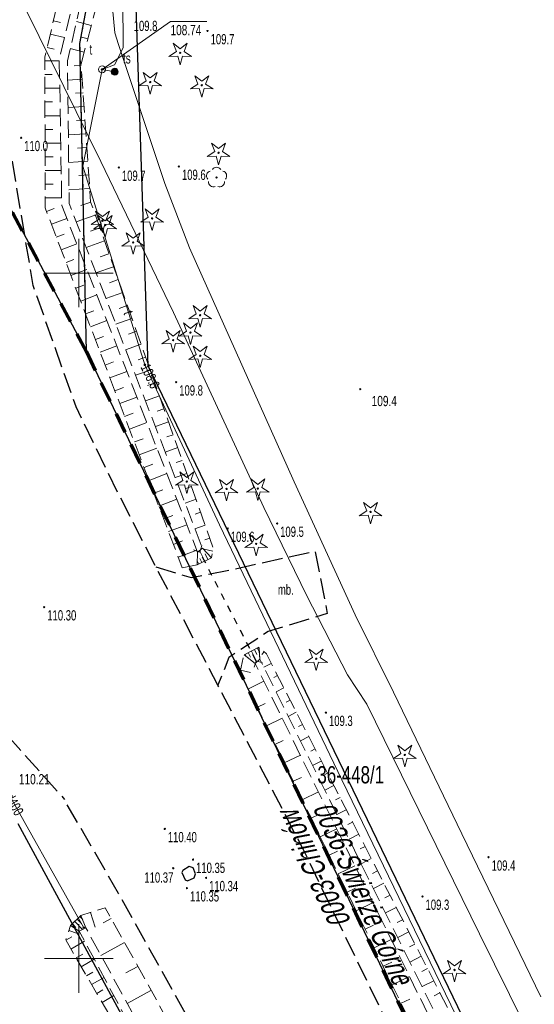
# Model space of a CAD drawing. Header units: metres. Extents: x 7531673 to 7533164, y 5721297 to 5724010.
# Tile 54 of 58: x 7531796 to 7531833, y 5723797 to 5723868. Entities that reach past the tile are written whole.
import ezdxf
from ezdxf.enums import TextEntityAlignment as Align

# ---------------------------------------------------------------- set-up
doc = ezdxf.new("R2010")
doc.units = ezdxf.units.M
for name, pattern in [('2_KTJZ01', [2, 1.5, -0.5]), ('4_1', [0]), ('4_SUPK_01', [0]), ('4_SUPT_01', [0]), ('GAO', [2.5, 1.5, -1]), ('GDE', [0]), ('GUZ', [1, 0.5, -0.5]), ('L_0_05', [1.75, 1.25, -0.5]), ('L_0_06', [2, 1.5, -0.5]), ('L_0_7E', [1, 0.5, -0.5])]:
    doc.linetypes.add(name, pattern=pattern)
doc.layers.get('0').update_dxf_attribs({"color": 252})
for name, color, linetype, lineweight in [('Dzialki', 80, 'GDE', 30), ('EPGPO_L_0', 204, 'GAO', 70), ('EPGTO_T_0', 5, 'Continuous', 18), ('jezdnia', 252, 'L_0_06', 18), ('k', 252, 'Continuous', 18), ('kraweznik', 252, 'Continuous', 25), ('KTJZ_L_0', 252, '2_KTJZ01', 18), ('Numery_dzialek', 80, 'Continuous', 30), ('opis', 7, 'Continuous', 18), ('przepust', 252, 'L_0_7E', 35), ('RTPW_T_0', 252, 'Continuous', 15), ('RTPW_T_1', 252, 'Continuous', 15), ('skarpa_nieumocniona', 252, 'L_0_05', 18), ('skarpa_umocniona', 252, 'Continuous', 18), ('SUPK_E_T_0', 24, 'Continuous', 15), ('SUPK_L_0', 24, '4_SUPK_01', 18), ('SUPT_E_T_0', 30, 'Continuous', 15), ('SUPT_L_0', 30, '4_SUPT_01', 18), ('SUTK_T_0', 252, 'Continuous', 18), ('SUTT_T_0', 30, 'Continuous', 18), ('SUUT_E_T_1', 7, 'Continuous', 15), ('SUUT_E_T_9', 30, 'Continuous', 15), ('SUUT_T_0', 7, 'Continuous', 18), ('SUUT_T_1', 30, 'Continuous', 18), ('Uzytki', 252, 'GUZ', 18), ('wysokosci_naturalne', 7, 'Continuous', 18), ('wysokosci_sztuczne', 7, 'Continuous', 18)]:
    doc.layers.add(name, color=color, linetype=linetype, lineweight=lineweight)
doc.styles.get("Standard").update_dxf_attribs({"font": 'arial.ttf'})

# ---------------------------------------------------------------- blocks, each defined once
blk = doc.blocks.new('2_RTPW01')
at = {"linetype": 'Continuous'}
blk.add_circle((0, 0), 0.045, dxfattribs=at)
blk = doc.blocks.new('4_SUPS01_05')
at = {"linetype": 'Continuous'}
blk.add_circle((0, 0), 0.0625, dxfattribs=at)
blk = doc.blocks.new('4_SUPS01_07')
at = {"linetype": 'Continuous'}
blk.add_circle((0, 0), 0.0625, dxfattribs=at)
blk = doc.blocks.new('4_SUUS15_07')
at = {"linetype": 'Continuous'}
blk.add_circle((0, 0), 0.25, dxfattribs=at)
blk = doc.blocks.new('4_SUUS09')
at = {"color": 30, "linetype": 'Continuous'}
for radius in [0.25, 0.225, 0.2, 0.175, 0.15, 0.125, 0.1, 0.075, 0.05, 0.025, 0.00715]:
    blk.add_circle((0, 0), radius, dxfattribs=at)
blk = doc.blocks.new('L_0_7E_1')
at = {"color": 0, "linetype": 'Continuous', "lineweight": 13, "flags": 128}
for points in [[(0, 0), (-0.7, 0.7)], [(0, 0), (-0.7, -0.7)]]:
    blk.add_lwpolyline(points, dxfattribs=at)
blk = doc.blocks.new('L_0_7E_2')
at = {"color": 0, "linetype": 'Continuous', "lineweight": 13, "flags": 128}
for points in [[(0, 0), (-0.7, 0.7)], [(0, 0), (-0.7, -0.7)]]:
    blk.add_lwpolyline(points, dxfattribs=at)
blk = doc.blocks.new('OBOP01_01')
at = {"linetype": 'Continuous', "lineweight": 18}
blk.add_hatch(color=0, dxfattribs=at).paths.add_polyline_path([(0, -0.1, 1), (0, 0.1, 1)])
at = {"color": 0, "linetype": 'Continuous', "lineweight": 18, "flags": 128}
blk.add_lwpolyline([(0, -1.74), (-0.35, -0.48), (-1.65, -0.54), (-0.57, 0.18), (-1.02, 1.4), (0, 0.6), (1.02, 1.4), (0.57, 0.18), (1.65, -0.54), (0.35, -0.48), (0, -1.74)], dxfattribs=at)
at = {"color": 0, "linetype": 'Continuous', "lineweight": 18}
blk.add_circle((0, 0), 0.1, dxfattribs=at)
blk = doc.blocks.new('OBOP02_01')
at = {"linetype": 'Continuous', "lineweight": 18}
blk.add_hatch(color=0, dxfattribs=at).paths.add_polyline_path([(0, -0.1, 1), (0, 0.1, 1)])
at = {"color": 0, "linetype": 'Continuous', "lineweight": 18}
blk.add_circle((0, 0), 0.1, dxfattribs=at)
for centre, radius, start, end in [((0, 0.8), 0.7, 29.8459, 150.1541), ((-0.77, 0.25), 0.7, 101.6336, 222.6627), ((0.77, 0.25), 0.7, 317.3373, 78.3664), ((-0.46, -0.64), 0.71, 174.3693, 292.5572), ((0.46, -0.64), 0.71, 247.4428, 5.6307)]:
    blk.add_arc(centre, radius, start, end, dxfattribs=at)
blk = doc.blocks.new('RTPW01')
at = {"linetype": 'Continuous', "lineweight": 13}
blk.add_hatch(color=0, dxfattribs=at).paths.add_polyline_path([(0, -0.09, 1), (0, 0.09, 1)])
at = {"color": 0, "linetype": 'Continuous', "lineweight": 13}
blk.add_circle((0, 0), 0.0906, dxfattribs=at)
blk = doc.blocks.new('RTPW02')
at = {"linetype": 'Continuous', "lineweight": 13}
blk.add_hatch(color=0, dxfattribs=at).paths.add_polyline_path([(0, -0.09, 1), (0, 0.09, 1)])
at = {"color": 0, "linetype": 'Continuous', "lineweight": 13}
blk.add_circle((0, 0), 0.0906, dxfattribs=at)

msp = doc.modelspace()

# ---------------------------------------------------------------- linework, layer by layer
at = {"layer": 'Dzialki'}
for p, q in [((7531742.71, 5723953.29), (7531800.56, 5723844.25)), ((7531800.09, 5723866.74), (7531803.61, 5723886.23)), ((7531805.06, 5723843.23), (7531803.61, 5723886.23)), ((7531800.56, 5723844.25), (7531800.09, 5723866.74)), ((7531800.56, 5723844.25), (7531832.74, 5723777.07)), ((7531885.88, 5723675.82), (7531805.06, 5723843.23)), ((7531817.49, 5723769.44), (7531795.57, 5723809.82))]:
    msp.add_line(p, q, dxfattribs=at)
at = {"layer": 'EPGPO_L_0', "linetype": 'GAO'}
for q in [(7531742.71, 5723953.29), (7531832.74, 5723777.07)]:
    msp.add_line((7531800.56, 5723844.25), q, dxfattribs=at)
at = {"layer": 'jezdnia', "color": 251, "lineweight": 30, "flags": 128}
for points in [[(7532144.01, 5723175.21), (7532127.08, 5723207.45), (7532114.11, 5723232.14), (7532102.3, 5723254.54), (7532088.03, 5723281.55), (7532077.73, 5723301.17), (7532068.16, 5723319.4), (7532062.19, 5723330.79), (7532049.01, 5723355.87), (7532038.62, 5723375.73), (7532025.71, 5723400.22), (7532010.71, 5723428.82), (7531998.11, 5723452.71), (7531985.81, 5723476.05), (7531980.34, 5723486.46), (7531968.93, 5723508.16), (7531957.32, 5723530.32), (7531945.42, 5723552.98), (7531932.87, 5723576.69), (7531912.23, 5723616.12), (7531898.97, 5723641.21), (7531887.79, 5723662.56), (7531876.66, 5723683.79), (7531866.18, 5723703.64), (7531858.89, 5723717.53), (7531850.12, 5723736.45), (7531842.43, 5723753.13), (7531833.79, 5723771.97), (7531825.84, 5723788.37), (7531816.36, 5723807.98), (7531810.15, 5723819.94), (7531805.61, 5723828.58), (7531802.91, 5723833.87), (7531799.8, 5723840.25), (7531796.68, 5723849.08), (7531794.6, 5723861.48), (7531794.47, 5723868.11), (7531795.83, 5723876.51), (7531798.09, 5723883.67), (7531801.96, 5723891.64), (7531806.12, 5723897.91), (7531812.76, 5723905.2), (7531818.93, 5723911.26), (7531828.48, 5723920.4)], [(7531805.61, 5723828.58), (7531808.19, 5723827.79), (7531811.1, 5723828.36), (7531817.24, 5723829.72), (7531818.12, 5723825.16), (7531813.82, 5723823.85), (7531810.95, 5723821.96), (7531810.15, 5723819.94)], [(7532136.91, 5723171.4), (7532119.67, 5723204.07), (7532106.97, 5723228.28), (7532095.25, 5723250.6), (7532080.72, 5723278.09), (7532070.62, 5723297.5), (7532061.74, 5723314.26), (7532056.32, 5723324.62), (7532041.87, 5723352.02), (7532031.48, 5723371.95), (7532018.51, 5723396.57), (7532003.5, 5723425.07), (7531990.97, 5723449.01), (7531979.26, 5723471.13), (7531973.24, 5723482.54), (7531961.74, 5723504.5), (7531950.13, 5723526.62), (7531938.07, 5723549.63), (7531925.74, 5723573), (7531905.09, 5723612.35), (7531891.78, 5723637.59), (7531880.61, 5723658.82), (7531869.44, 5723680.09), (7531858.96, 5723699.98), (7531849.13, 5723718.74), (7531837.94, 5723740.05), (7531825.53, 5723763.8), (7531807.79, 5723795.98), (7531802.9, 5723804.74), (7531799.01, 5723811.48)]]:
    msp.add_lwpolyline(points, dxfattribs=at)
at = {"layer": 'k', "linetype": 'Continuous', "lineweight": 18, "flags": 128}
for points in [[(7531800, 5723847.5), (7531800, 5723852.5)], [(7531797.5, 5723850), (7531802.5, 5723850)], [(7531800, 5723797.5), (7531800, 5723802.5)], [(7531797.5, 5723800), (7531802.5, 5723800)]]:
    msp.add_lwpolyline(points, dxfattribs=at)
at = {"layer": 'kraweznik', "color": 251, "linetype": 'Continuous', "lineweight": 30, "flags": 128}
msp.add_lwpolyline([(7531808.06, 5723806.7), (7531807.58, 5723806.41), (7531807.52, 5723806.26), (7531807.75, 5723805.74), (7531807.94, 5723805.66), (7531808.42, 5723805.87), (7531808.52, 5723806.18), (7531808.33, 5723806.61)], close=True, dxfattribs=at)
at = {"layer": 'KTJZ_L_0', "color": 251, "linetype": '2_KTJZ01', "lineweight": 30}
msp.add_line((7531794.77, 5723816.3), (7531798.97, 5723811.6), dxfattribs=at)
at = {"layer": 'przepust', "color": 24, "lineweight": 30, "flags": 128}
msp.add_lwpolyline([(7531812.93, 5723821.72), (7531808.83, 5723829.65)], dxfattribs=at)
at = {"layer": 'skarpa_nieumocniona', "color": 252, "lineweight": 18, "flags": 128}
for points in [[(7531807.55, 5723828.49), (7531808.64, 5723828.71), (7531808.67, 5723829.63), (7531798.76, 5723854.93), (7531798.58, 5723865.59), (7531802.81, 5723883.34), (7531814.67, 5723900.13), (7531830.88, 5723915.95), (7531830.06, 5723916.93), (7531813.99, 5723900.61), (7531801.73, 5723883.72), (7531797.53, 5723865.76), (7531797.55, 5723854.76)], [(7531809.02, 5723829.92), (7531809.67, 5723829.23), (7531809.82, 5723829.9), (7531800.86, 5723855.2), (7531800.17, 5723865.26), (7531804.78, 5723882.58), (7531815.68, 5723899.31), (7531831.35, 5723914.77), (7531830.86, 5723915.47), (7531815.06, 5723899.95), (7531803.27, 5723883.2), (7531799.17, 5723865.47), (7531799.3, 5723855.07)], [(7531972.27, 5723509.35), (7531983.81, 5723487.12), (7531984.61, 5723486.3), (7531984.93, 5723487.14), (7531973.13, 5723509.53), (7531960.69, 5723532.76), (7531949.43, 5723555.02), (7531936.74, 5723578.66), (7531916.27, 5723617.78), (7531902.62, 5723643.85), (7531892.13, 5723664.69), (7531880.62, 5723686.57), (7531870.37, 5723706.11), (7531861.12, 5723725.25), (7531853.92, 5723738.55), (7531846.7, 5723754.7), (7531837.98, 5723773.77), (7531829.9, 5723790.53), (7531813.68, 5723822.23), (7531813.14, 5723822.7), (7531813.2, 5723821.84), (7531828.91, 5723790.1), (7531837.06, 5723773.47), (7531845.77, 5723754.33), (7531853.05, 5723738.14), (7531859.68, 5723724.53), (7531869.32, 5723705.34), (7531879.58, 5723686.01), (7531891.21, 5723664.1), (7531901.85, 5723643.08), (7531915.42, 5723617.24), (7531936.07, 5723578.3), (7531948.57, 5723554.56), (7531959.89, 5723532.29)], [(7531983.54, 5723486.98), (7531983.58, 5723485.91), (7531982.68, 5723485.86), (7531970.35, 5723508.5), (7531958.42, 5723531.17), (7531946.8, 5723553.61), (7531934.16, 5723577.31), (7531913.46, 5723616.68), (7531900.13, 5723642.09), (7531889.02, 5723663.06), (7531877.89, 5723684.59), (7531867.4, 5723704.33), (7531857.47, 5723723.55), (7531851.46, 5723737.27), (7531843.95, 5723754.06), (7531835.13, 5723772.58), (7531827.14, 5723789.23), (7531811.76, 5723820.92), (7531812.05, 5723822.15), (7531812.86, 5723821.52), (7531828.53, 5723789.72), (7531836.49, 5723773.16), (7531845.13, 5723755.01), (7531852.68, 5723737.97), (7531859.27, 5723724.27), (7531868.91, 5723705.19), (7531879.15, 5723685.31), (7531890.52, 5723663.82), (7531901.58, 5723642.86), (7531915.1, 5723617.14), (7531935.56, 5723578.04), (7531948.13, 5723554.35), (7531959.55, 5723532.13), (7531971.84, 5723509.18)], [(7531800.16, 5723803.14), (7531800.52, 5723802.23), (7531804.9, 5723794.21), (7531822.39, 5723762.05), (7531834.43, 5723738.41), (7531845.99, 5723716.87), (7531855.45, 5723698.19), (7531866.19, 5723678.34), (7531877.35, 5723657.31), (7531888.68, 5723636.1), (7531901.83, 5723610.79), (7531922.56, 5723571.38), (7531935.1, 5723548.31), (7531947.13, 5723524.86), (7531958.49, 5723502.97), (7531971.17, 5723479.18), (7531972.14, 5723478.1), (7531972.55, 5723480.19), (7531960.24, 5723503.93), (7531948.72, 5723525.9), (7531936.52, 5723549.09), (7531924.44, 5723572.31), (7531903.64, 5723611.75), (7531890.51, 5723637.03), (7531879.1, 5723658.13), (7531868.13, 5723679.36), (7531857.4, 5723699.3), (7531847.79, 5723717.86), (7531836.34, 5723739.5), (7531824.32, 5723763.02), (7531806.63, 5723795.22), (7531801.93, 5723803.68)], [(7531800.04, 5723801.99), (7531799.4, 5723802.4), (7531799.05, 5723801.35), (7531803.63, 5723793.47), (7531820.9, 5723761.15), (7531832.99, 5723738.04), (7531843.59, 5723718.15), (7531854.4, 5723697.43), (7531864.92, 5723677.43), (7531875.93, 5723656.46), (7531887.22, 5723635.72), (7531900.41, 5723610.13), (7531921.79, 5723570.77), (7531933.83, 5723547.57), (7531946.01, 5723524.24), (7531957.32, 5723502.4), (7531969.7, 5723478.18), (7531971.14, 5723477.56), (7531970.77, 5723478.92), (7531958.3, 5723502.62), (7531946.88, 5723524.69), (7531934.54, 5723547.99), (7531922.23, 5723571.11), (7531901.31, 5723610.57), (7531888.15, 5723635.72), (7531876.77, 5723657.05), (7531865.85, 5723678.16), (7531855.08, 5723698.1), (7531845.33, 5723716.55), (7531834, 5723738.32), (7531821.94, 5723761.65), (7531804.4, 5723793.84)]]:
    msp.add_lwpolyline(points, close=True, dxfattribs=at)
at = {"layer": 'skarpa_nieumocniona', "color": 252, "linetype": 'Continuous', "lineweight": 18, "flags": 128}
for points in [[(7531798.149, 5723868.408), (7531798.671, 5723868.285)], [(7531800.914, 5723868.053), (7531799.834, 5723868.341)], [(7531797.921, 5723867.434), (7531798.961, 5723867.191)], [(7531800.656, 5723867.087), (7531800.132, 5723867.227)], [(7531797.694, 5723866.46), (7531798.212, 5723866.339)], [(7531800.399, 5723866.121), (7531799.383, 5723866.391)], [(7531797.531, 5723865.479), (7531798.582, 5723865.481)], [(7531800.177, 5723865.151), (7531799.676, 5723865.117)], [(7531797.532, 5723864.479), (7531798.066, 5723864.48)], [(7531800.246, 5723864.153), (7531799.187, 5723864.081)], [(7531797.534, 5723863.479), (7531798.616, 5723863.481)], [(7531800.314, 5723863.156), (7531799.757, 5723863.117)], [(7531797.536, 5723862.479), (7531798.084, 5723862.48)], [(7531800.383, 5723862.158), (7531799.212, 5723862.078)], [(7531797.538, 5723861.479), (7531798.649, 5723861.481)], [(7531800.451, 5723861.16), (7531799.838, 5723861.118)], [(7531797.54, 5723860.479), (7531798.103, 5723860.48)], [(7531800.52, 5723860.163), (7531799.237, 5723860.075)], [(7531797.541, 5723859.479), (7531798.683, 5723859.481)], [(7531800.588, 5723859.165), (7531799.919, 5723859.119)], [(7531797.543, 5723858.479), (7531798.122, 5723858.48)], [(7531800.656, 5723858.167), (7531799.262, 5723858.072)], [(7531797.545, 5723857.479), (7531798.717, 5723857.481)], [(7531800.725, 5723857.17), (7531800, 5723857.12)], [(7531797.547, 5723856.479), (7531798.14, 5723856.48)], [(7531800.793, 5723856.172), (7531799.288, 5723856.069)], [(7531797.549, 5723855.479), (7531798.751, 5723855.481)], [(7531800.869, 5723855.176), (7531800.161, 5723854.925)], [(7531797.65, 5723854.497), (7531798.207, 5723854.709)], [(7531801.202, 5723854.233), (7531799.814, 5723853.741)], [(7531798.006, 5723853.563), (7531799.128, 5723853.99)], [(7531798.362, 5723852.628), (7531798.927, 5723852.844)], [(7531801.536, 5723853.291), (7531800.855, 5723853.049)], [(7531798.718, 5723851.694), (7531799.858, 5723852.128)], [(7531801.87, 5723852.348), (7531800.535, 5723851.875)], [(7531802.204, 5723851.405), (7531801.55, 5723851.174)], [(7531799.074, 5723850.759), (7531799.648, 5723850.978)], [(7531799.43, 5723849.825), (7531800.587, 5723850.266)], [(7531802.538, 5723850.463), (7531801.256, 5723850.009)], [(7531802.872, 5723849.52), (7531802.245, 5723849.298)], [(7531799.786, 5723848.89), (7531800.369, 5723849.112)], [(7531803.206, 5723848.578), (7531801.977, 5723848.142)], [(7531800.142, 5723847.956), (7531801.317, 5723848.403)], [(7531800.497, 5723847.021), (7531801.089, 5723847.247)], [(7531803.54, 5723847.635), (7531802.939, 5723847.422)], [(7531800.853, 5723846.087), (7531802.046, 5723846.541)], [(7531803.874, 5723846.692), (7531802.699, 5723846.276)], [(7531804.208, 5723845.75), (7531803.634, 5723845.546)], [(7531801.209, 5723845.152), (7531801.81, 5723845.381)], [(7531801.565, 5723844.218), (7531802.776, 5723844.679)], [(7531804.542, 5723844.807), (7531803.42, 5723844.41)], [(7531801.921, 5723843.283), (7531802.531, 5723843.515)], [(7531804.876, 5723843.865), (7531804.328, 5723843.671)], [(7531802.277, 5723842.349), (7531803.505, 5723842.816)], [(7531805.21, 5723842.922), (7531804.141, 5723842.544)], [(7531802.633, 5723841.414), (7531803.251, 5723841.65)], [(7531805.544, 5723841.98), (7531805.023, 5723841.795)], [(7531802.989, 5723840.48), (7531804.235, 5723840.954)], [(7531805.878, 5723841.037), (7531804.863, 5723840.677)], [(7531806.212, 5723840.094), (7531805.717, 5723839.919)], [(7531803.345, 5723839.545), (7531803.972, 5723839.784)], [(7531806.546, 5723839.152), (7531805.584, 5723838.811)], [(7531803.701, 5723838.611), (7531804.964, 5723839.092)], [(7531804.057, 5723837.676), (7531804.693, 5723837.918)], [(7531806.879, 5723838.209), (7531806.412, 5723838.044)], [(7531804.413, 5723836.742), (7531805.694, 5723837.23)], [(7531807.213, 5723837.267), (7531806.305, 5723836.945)], [(7531807.547, 5723836.324), (7531807.107, 5723836.168)], [(7531804.769, 5723835.807), (7531805.413, 5723836.053)], [(7531805.125, 5723834.873), (7531806.423, 5723835.367)], [(7531807.881, 5723835.381), (7531807.027, 5723835.079)], [(7531805.48, 5723833.938), (7531806.134, 5723834.187)], [(7531808.215, 5723834.439), (7531807.801, 5723834.292)], [(7531805.836, 5723833.004), (7531807.153, 5723833.505)], [(7531808.549, 5723833.496), (7531807.748, 5723833.212)], [(7531806.192, 5723832.069), (7531806.855, 5723832.321)], [(7531808.883, 5723832.554), (7531808.496, 5723832.416)], [(7531806.548, 5723831.135), (7531807.882, 5723831.643)], [(7531809.217, 5723831.611), (7531808.469, 5723831.346)], [(7531809.551, 5723830.668), (7531809.19, 5723830.541)], [(7531806.904, 5723830.2), (7531807.576, 5723830.456)], [(7531809.784, 5723829.72), (7531809.048, 5723829.893)], [(7531807.26, 5723829.266), (7531808.612, 5723829.78)], [(7531813.525, 5723822.366), (7531813.359, 5723822.179)], [(7531814.041, 5723821.523), (7531813.499, 5723821.246)], [(7531811.79, 5723821.029), (7531812.534, 5723820.856)], [(7531814.496, 5723820.633), (7531814.219, 5723820.492)], [(7531812.37, 5723819.671), (7531813.505, 5723820.221)], [(7531814.952, 5723819.743), (7531814.386, 5723819.454)], [(7531813.025, 5723818.321), (7531813.596, 5723818.598)], [(7531815.407, 5723818.853), (7531815.118, 5723818.705)], [(7531815.863, 5723817.962), (7531815.273, 5723817.661)], [(7531813.68, 5723816.972), (7531814.83, 5723817.53)], [(7531816.318, 5723817.072), (7531816.018, 5723816.918)], [(7531816.774, 5723816.182), (7531816.161, 5723815.868)], [(7531814.334, 5723815.622), (7531814.914, 5723815.903)], [(7531814.989, 5723814.272), (7531816.156, 5723814.839)], [(7531817.229, 5723815.292), (7531816.917, 5723815.132)], [(7531817.684, 5723814.401), (7531817.048, 5723814.076)], [(7531818.14, 5723813.511), (7531817.816, 5723813.345)], [(7531815.644, 5723812.923), (7531816.231, 5723813.208)], [(7531818.595, 5723812.621), (7531817.935, 5723812.283)], [(7531816.299, 5723811.573), (7531817.481, 5723812.147)], [(7531819.051, 5723811.731), (7531818.715, 5723811.559)], [(7531816.953, 5723810.224), (7531817.549, 5723810.513)], [(7531819.506, 5723810.84), (7531818.822, 5723810.49)], [(7531819.962, 5723809.95), (7531819.614, 5723809.772)], [(7531817.608, 5723808.874), (7531818.807, 5723809.456)], [(7531820.417, 5723809.06), (7531819.709, 5723808.698)], [(7531818.263, 5723807.525), (7531818.866, 5723807.817)], [(7531820.873, 5723808.17), (7531820.513, 5723807.985)], [(7531821.328, 5723807.279), (7531820.596, 5723806.905)], [(7531818.918, 5723806.175), (7531820.132, 5723806.764)], [(7531821.784, 5723806.389), (7531821.412, 5723806.199)], [(7531822.239, 5723805.499), (7531821.484, 5723805.112)], [(7531819.572, 5723804.826), (7531820.184, 5723805.122)], [(7531820.227, 5723803.476), (7531821.458, 5723804.073)], [(7531822.695, 5723804.609), (7531822.311, 5723804.412)], [(7531800.854, 5723803.348), (7531801.187, 5723802.271)], [(7531823.15, 5723803.718), (7531822.371, 5723803.32)], [(7531802.356, 5723802.92), (7531801.771, 5723802.595)], [(7531823.605, 5723802.828), (7531823.21, 5723802.626)], [(7531799.278, 5723802.044), (7531799.911, 5723801.831)], [(7531820.882, 5723802.126), (7531821.501, 5723802.427)], [(7531824.061, 5723801.938), (7531823.258, 5723801.527)], [(7531799.056, 5723801.334), (7531799.484, 5723801.583)], [(7531799.433, 5723800.686), (7531800.426, 5723801.263)], [(7531803.327, 5723801.171), (7531801.618, 5723800.223)], [(7531821.537, 5723800.777), (7531822.783, 5723801.382)], [(7531824.516, 5723801.048), (7531824.109, 5723800.839)], [(7531799.81, 5723800.038), (7531800.295, 5723800.319)], [(7531800.187, 5723799.389), (7531801.134, 5723799.94)], [(7531822.191, 5723799.427), (7531822.819, 5723799.732)], [(7531824.972, 5723800.157), (7531824.145, 5723799.734)], [(7531800.564, 5723798.741), (7531801.026, 5723799.009)], [(7531804.297, 5723799.422), (7531803.437, 5723798.945)], [(7531825.427, 5723799.267), (7531825.008, 5723799.053)], [(7531800.941, 5723798.092), (7531801.843, 5723798.617)], [(7531822.846, 5723798.078), (7531824.108, 5723798.69)], [(7531825.883, 5723798.377), (7531825.032, 5723797.942)], [(7531801.318, 5723797.444), (7531801.758, 5723797.699)], [(7531805.267, 5723797.673), (7531803.534, 5723796.712)], [(7531826.338, 5723797.487), (7531825.907, 5723797.266)], [(7531801.695, 5723796.796), (7531802.552, 5723797.293)], [(7531823.501, 5723796.728), (7531824.136, 5723797.036)]]:
    msp.add_lwpolyline(points, dxfattribs=at)
at = {"layer": 'skarpa_umocniona', "color": 252, "linetype": 'Continuous', "lineweight": 18, "flags": 128}
for points in [[(7531809.02, 5723829.92), (7531808.67, 5723829.63), (7531808.64, 5723828.71), (7531809.67, 5723829.23)], [(7531813.14, 5723822.7), (7531812.05, 5723822.15), (7531812.86, 5723821.52), (7531813.2, 5723821.84)], [(7531800.16, 5723803.14), (7531799.4, 5723802.4), (7531800.04, 5723801.99), (7531800.52, 5723802.23)]]:
    msp.add_lwpolyline(points, close=True, dxfattribs=at)
for points in [[(7531809.193, 5723828.991), (7531808.807, 5723829.748)], [(7531808.971, 5723828.877), (7531808.817, 5723829.178)], [(7531809.416, 5723829.104), (7531809.21, 5723829.508)], [(7531809.639, 5723829.218), (7531809.585, 5723829.323)], [(7531808.748, 5723828.763), (7531808.646, 5723828.964)], [(7531813.031, 5723822.646), (7531813.166, 5723822.379)], [(7531812.138, 5723822.195), (7531812.231, 5723822.012)], [(7531812.361, 5723822.308), (7531812.526, 5723821.982)], [(7531812.585, 5723822.421), (7531812.983, 5723821.632)], [(7531812.808, 5723822.534), (7531812.99, 5723822.172)], [(7531799.533, 5723802.53), (7531799.79, 5723802.263)], [(7531799.714, 5723802.703), (7531800.283, 5723802.11)], [(7531799.894, 5723802.876), (7531800.207, 5723802.551)], [(7531800.074, 5723803.049), (7531800.286, 5723802.829)]]:
    msp.add_lwpolyline(points, dxfattribs=at)
at = {"layer": 'SUPK_L_0', "linetype": '4_SUPK_01'}
msp.add_line((7531800.37, 5723802.23), (7531788.74, 5723822.93), dxfattribs=at)
at = {"layer": 'SUPK_L_0', "linetype": '4_1'}
msp.add_line((7531800.37, 5723802.23), (7531788.74, 5723822.93), dxfattribs=at)
at = {"layer": 'SUPT_L_0', "linetype": '4_SUPT_01'}
for p, q in [((7531803.11, 5723886.39), (7531803.23, 5723866.44)), ((7531802.62, 5723867.53), (7531802.46, 5723869.34)), ((7531801.62, 5723858.14), (7531796.22, 5723869.09)), ((7531802.9, 5723866.67), (7531802.62, 5723867.53)), ((7531803.23, 5723866.44), (7531802.6, 5723865.18)), ((7531806.27, 5723856.53), (7531802.9, 5723866.67)), ((7531802.6, 5723865.18), (7531801.7, 5723864.86)), ((7531801.7, 5723864.86), (7531800.29, 5723857.79)), ((7531801.7, 5723864.86), (7531802.62, 5723864.69)), ((7531806.92, 5723847.11), (7531801.62, 5723858.14)), ((7531800.29, 5723857.79), (7531804.82, 5723843.31)), ((7531808.07, 5723851.84), (7531806.27, 5723856.53)), ((7531815.71, 5723834.77), (7531808.07, 5723851.84)), ((7531813.5, 5723832.9), (7531806.92, 5723847.11)), ((7531804.82, 5723843.31), (7531810.26, 5723831.63)), ((7531820.15, 5723825.06), (7531815.71, 5723834.77)), ((7531816.62, 5723826.46), (7531813.5, 5723832.9)), ((7531810.26, 5723831.63), (7531819.18, 5723813.02)), ((7531819.6, 5723820.7), (7531816.62, 5723826.46)), ((7531822.95, 5723819.43), (7531820.15, 5723825.06)), ((7531821, 5723818.56), (7531819.6, 5723820.7)), ((7531827.93, 5723809.1), (7531822.95, 5723819.43)), ((7531829.22, 5723801.79), (7531821, 5723818.56)), ((7531819.18, 5723813.02), (7531829.47, 5723791.82)), ((7531833.69, 5723797.21), (7531827.93, 5723809.1)), ((7531832.5, 5723795.16), (7531829.22, 5723801.79))]:
    msp.add_line(p, q, dxfattribs=at)
at = {"layer": 'SUTT_T_0', "linetype": 'Continuous'}
for p, q in [((7531801.7, 5723864.86), (7531806.69, 5723868.35)), ((7531806.69, 5723868.35), (7531809.35, 5723868.35))]:
    msp.add_line(p, q, dxfattribs=at)
at = {"layer": 'Uzytki'}
for p, q in [((7531800.56, 5723844.25), (7531742.71, 5723953.29)), ((7531800.09, 5723866.74), (7531803.61, 5723886.23)), ((7531800.56, 5723844.25), (7531800.09, 5723866.74)), ((7531832.74, 5723777.07), (7531800.56, 5723844.25)), ((7531795.57, 5723809.82), (7531817.49, 5723769.44))]:
    msp.add_line(p, q, dxfattribs=at)
at = {"layer": 'wysokosci_naturalne', "color": 252}
for p in [(7531809.39, 5723867.66), (7531795.8, 5723859.87), (7531802.92, 5723857.7), (7531807.3, 5723857.77), (7531807.1, 5723842.04), (7531810.86, 5723831.36), (7531814.46, 5723831.73), (7531818.02, 5723817.93), (7531829.88, 5723807.38), (7531825.06, 5723804.52)]:
    msp.add_point(p, dxfattribs=at)
at = {"layer": 'wysokosci_sztuczne', "color": 252}
for p in [(7531797.48, 5723825.63), (7531806.27, 5723809.45), (7531808.33, 5723807.21), (7531806.89, 5723806.58), (7531809.28, 5723805.88), (7531807.89, 5723805.13)]:
    msp.add_point(p, dxfattribs=at)

# ---------------------------------------------------------------- block references
at = {"color": 74, "linetype": 'Continuous', "xscale": 0.5, "yscale": 0.5, "zscale": 0.5}
for name, p in [('OBOP01_01', (7531807.4, 5723866.066)), ('OBOP01_01', (7531805.208, 5723863.931)), ('OBOP01_01', (7531808.966, 5723863.697)), ('OBOP01_01', (7531810.199, 5723858.776)), ('OBOP02_01', (7531810.047, 5723856.97)), ('OBOP01_01', (7531801.72, 5723853.818)), ('OBOP01_01', (7531805.343, 5723853.983)), ('OBOP01_01', (7531801.931, 5723853.498)), ('OBOP01_01', (7531803.967, 5723852.236)), ('OBOP01_01', (7531808.847, 5723846.923)), ('OBOP01_01', (7531808.142, 5723845.659)), ('OBOP01_01', (7531806.879, 5723845.103)), ('OBOP01_01', (7531808.855, 5723843.971)), ('OBOP01_01', (7531807.876, 5723834.788)), ('OBOP01_01', (7531810.775, 5723834.248)), ('OBOP01_01', (7531813.052, 5723834.277)), ('OBOP01_01', (7531821.282, 5723832.57)), ('OBOP01_01', (7531812.935, 5723830.24)), ('OBOP01_01', (7531817.317, 5723821.864)), ('OBOP01_01', (7531823.773, 5723814.849)), ('OBOP01_01', (7531827.399, 5723799.158))]:
    msp.add_blockref(name, p, dxfattribs=at)
at = {"layer": 'przepust', "color": 24, "linetype": 'Continuous', "lineweight": 50, "xscale": 0.5, "yscale": 0.5, "zscale": 0.5, "rotation": 297.3399999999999}
msp.add_blockref('L_0_7E_2', (7531808.83, 5723829.65), dxfattribs=at)
at = {"layer": 'przepust', "color": 252, "linetype": 'Continuous', "xscale": 0.5, "yscale": 0.5, "zscale": 0.5, "rotation": 117.34}
msp.add_blockref('L_0_7E_1', (7531812.93, 5723821.72), dxfattribs=at)
at = {"layer": 'RTPW_T_0'}
msp.add_blockref('2_RTPW01', (7531820.53, 5723841.53), dxfattribs=at)
at = {"layer": 'SUTK_T_0'}
msp.add_blockref('4_SUPS01_05', (7531800.37, 5723802.23), dxfattribs=at)
at = {"layer": 'SUTT_T_0'}
for p in [(7531801.7, 5723864.86), (7531804.82, 5723843.31)]:
    msp.add_blockref('4_SUPS01_07', p, dxfattribs=at)
at = {"layer": 'SUUT_T_0', "color": 30}
msp.add_blockref('4_SUUS09', (7531802.62, 5723864.69), dxfattribs=at)
at = {"layer": 'SUUT_T_1'}
msp.add_blockref('4_SUUS15_07', (7531801.7, 5723864.86), dxfattribs=at)
at = {"layer": 'wysokosci_naturalne', "color": 252, "linetype": 'Continuous', "xscale": 0.5, "yscale": 0.5, "zscale": 0.5}
for p in [(7531809.39, 5723867.66), (7531795.8, 5723859.87), (7531807.3, 5723857.77), (7531802.92, 5723857.7), (7531807.1, 5723842.04), (7531810.86, 5723831.36), (7531814.46, 5723831.73), (7531818.02, 5723817.93), (7531829.88, 5723807.38), (7531825.06, 5723804.52)]:
    msp.add_blockref('RTPW01', p, dxfattribs=at)
at = {"layer": 'wysokosci_sztuczne', "color": 252, "linetype": 'Continuous', "xscale": 0.5, "yscale": 0.5, "zscale": 0.5}
for p in [(7531797.48, 5723825.63), (7531806.27, 5723809.45), (7531808.33, 5723807.21), (7531806.89, 5723806.58), (7531809.28, 5723805.88), (7531807.89, 5723805.13)]:
    msp.add_blockref('RTPW02', p, dxfattribs=at)

# ---------------------------------------------------------------- texts
at = {"layer": 'EPGTO_T_0', "color": 204, "lineweight": 30, "oblique": 15, "width": 0.7}
for s, rotation, p in [('0036-Świerże Górne', 294.46005, (7531818.487, 5723811.662)), ('0003-Chinów', 115.65905, (7531818.454, 5723801.982))]:
    msp.add_text(s, height=1.6, rotation=rotation, dxfattribs=at).set_placement(p, align=Align.TOP_LEFT)
at = {"layer": 'Numery_dzialek', "width": 0.7}
msp.add_text('36-448/1', height=1.26, dxfattribs=at).set_placement((7531817.4, 5723814.03), align=Align.TOP_LEFT)
at = {"layer": 'opis', "color": 252, "lineweight": 15, "width": 0.66}
msp.add_text('mb.', height=0.75, dxfattribs=at).set_placement((7531814.52, 5723826.53))
at = {"layer": 'RTPW_T_0', "width": 0.7}
msp.add_text('109.4', height=0.75, dxfattribs=at).set_placement((7531821.36, 5723840.29))
at = {"layer": 'RTPW_T_1', "width": 0.7}
msp.add_text('110.21', height=0.75, dxfattribs=at).set_placement((7531795.64, 5723812.7))
at = {"layer": 'SUPK_E_T_0', "width": 0.7}
msp.add_text('kd400', height=0.75, rotation=299.33, dxfattribs=at).set_placement((7531795.22, 5723811.4), align=Align.MIDDLE)
at = {"layer": 'SUPT_E_T_0', "width": 0.7}
msp.add_text('t', height=0.75, rotation=287.37, dxfattribs=at).set_placement((7531803.63, 5723847.12), align=Align.MIDDLE)
at = {"layer": 'SUTT_T_0', "width": 0.7}
msp.add_text('108.74', height=0.75, dxfattribs=at).set_placement((7531806.69, 5723868.1), align=Align.TOP_LEFT)
msp.add_text('108.6', height=0.75, rotation=295.5, dxfattribs=at).set_placement((7531804.82, 5723843.31), align=Align.MIDDLE_LEFT)
at = {"layer": 'SUUT_E_T_1', "color": 30, "width": 0.7}
msp.add_text('ts', height=0.75, dxfattribs=at).set_placement((7531803.22, 5723865.29))
at = {"layer": 'SUUT_E_T_9', "width": 0.7}
msp.add_text('t', height=0.75, dxfattribs=at).set_placement((7531800.78, 5723865.94))
at = {"layer": 'wysokosci_naturalne', "color": 252, "lineweight": 15, "width": 0.66}
for s, p in [('109.8', (7531804.005, 5723867.655)), ('109.7', (7531809.615, 5723866.685)), ('110.0', (7531796.025, 5723858.895)), ('109.7', (7531803.145, 5723856.725)), ('109.6', (7531807.525, 5723856.795)), ('109.8', (7531807.325, 5723841.065)), ('109.5', (7531814.685, 5723830.755)), ('109.6', (7531811.085, 5723830.385)), ('109.3', (7531818.245, 5723816.955)), ('109.4', (7531830.105, 5723806.405)), ('109.3', (7531825.285, 5723803.545))]:
    msp.add_text(s, height=0.75, dxfattribs=at).set_placement(p)
at = {"layer": 'wysokosci_sztuczne', "color": 252, "lineweight": 15, "width": 0.66}
for s, p in [('110.30', (7531797.705, 5723824.655)), ('110.40', (7531806.495, 5723808.475)), ('110.35', (7531808.555, 5723806.235)), ('110.37', (7531804.782, 5723805.529)), ('110.34', (7531809.505, 5723804.905)), ('110.35', (7531808.115, 5723804.155))]:
    msp.add_text(s, height=0.75, dxfattribs=at).set_placement(p)

doc.saveas('drawing.dxf')
